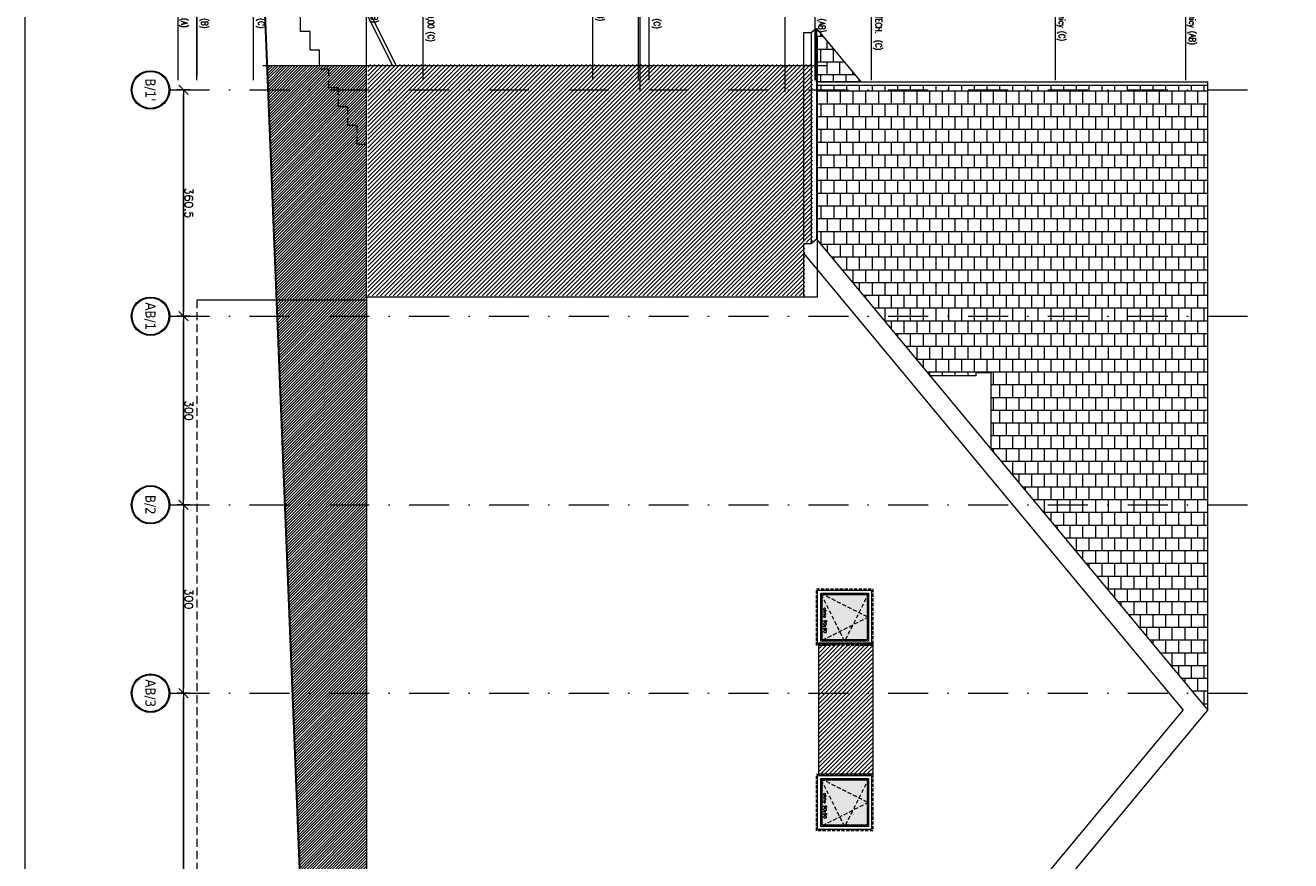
# Model space of a CAD drawing. Header units: millimetres. Extents: x 28291 to 177760, y -399809 to -170937.
# Tile 86 of 256: x 45142 to 47157, y -195206 to -193876. Entities that reach past the tile are written whole.
import ezdxf
from ezdxf.enums import TextEntityAlignment as Align

# ---------------------------------------------------------------- set-up
doc = ezdxf.new("R2010")
doc.units = ezdxf.units.MM
for name, pattern in [('CACHE', [9.525, 6.35, -3.175]), ('CARKOVANA', [7.5, 5, -2.5]), ('DASHDOT', [25.4, 12.7, -6.35, 0, -6.35]), ('HIDDEN', [9.525, 6.35, -3.175])]:
    doc.linetypes.add(name, pattern=pattern)
doc.layers.get('0').update_dxf_attribs({"lineweight": 0})
for name, color, linetype, lineweight in [('! opisy okien elewacja', 7, 'Continuous', 0), ('!! 0_ Istn-sciany', 3, 'Continuous', 30), ('!! 0_ WIDOK ELEWACJA', 4, 'Continuous', 0), ('!! 0_Istn-cienka', 4, 'Continuous', 9), ('!! 0_Osie', 1, 'DASHDOT', 13), ('!! 1  WYDZIELENIE PPOŻ', 252, 'Continuous', 0), ('!! 1_Hatch dach', 252, 'Continuous', 5), ('!! 2_NOWE OKNA WIDOk - remont', 140, 'Continuous', 5), ('!! 2_TYNK OBRYS', 252, 'Continuous', 13), ('!! wymiary osi', 250, 'Continuous', 9), ('0-osie-liniA', 14, 'DASHDOT', 5), ('0-osie-tx', 66, 'Continuous', 9), ('0-rzedne-blok', 62, 'Continuous', 13)]:
    doc.layers.add(name, color=color, linetype=linetype, lineweight=lineweight)
for name, color, linetype, lineweight, true_color in [('!! 0_ Istn-okna - wymienione', 9, 'Continuous', 13, 0x808080), ('!! 1_ELEWACJA KOLOR', 7, 'Continuous', 13, 0x6888bb), ('!! 2_ELEWACJA COKÓŁ', 9, 'Continuous', 13, 0x808080)]:
    doc.layers.add(name, color=color, linetype=linetype, lineweight=lineweight, true_color=true_color)
for name, color, linetype, lineweight, plot in [('!! 0_bloki rzędnych', 7, 'Continuous', 0, False), ('!! 0_ramki', 66, 'Continuous', 9, False), ('ND', 240, 'Continuous', 0, False)]:
    doc.layers.add(name, color=color, linetype=linetype, lineweight=lineweight, plot=plot)
doc.styles.add('DEUTSCH', font='SIMPLEX8')
doc.styles.add('SIMPLEX', font='simplex.shx', dxfattribs={"width": 0.77})
doc.styles.add('TAHOMA', font='tahoma.ttf')
doc.styles.add('TXT', font='simplex.shx')
doc.dimstyles.new('DIM50', dxfattribs={"dimscale": 5, "dimtxt": 2.5, "dimasz": 1.5, "dimexe": 0, "dimexo": 0, "dimgap": 0.5, "dimtad": 1, "dimdec": 4, "dimrnd": 0.5, "dimdsep": 46, "dimtxsty": 'TXT', "dimblk1": 'TICK1', "dimblk2": 'TICK1', "dimsah": 1, "dimcen": 0, "dimse1": 1, "dimse2": 1, "dimclrd": 1, "dimclre": 7, "dimclrt": 9, "dimadec": 0, "dimazin": 0, "dimtfac": 1, "dimtdec": 4, "dimtmove": 2, "dimatfit": 3, "dimldrblk": 'TICK1', "dimfxl": 1, "dimtolj": 1, "dimarcsym": 0})
doc.dimstyles.new('OL PB 100', dxfattribs={"dimscale": 4, "dimtxt": 3.5, "dimasz": 0.2, "dimexe": 10, "dimexo": 10, "dimgap": 0.5, "dimtad": 1, "dimdec": 1, "dimrnd": 0.5, "dimzin": 9, "dimdsep": 46, "dimtxsty": 'SIMPLEX', "dimblk": 'thick_MSz', "dimcen": 0.05, "dimdle": 8, "dimse1": 1, "dimse2": 1, "dimclrd": 256, "dimclre": 256, "dimclrt": 3, "dimadec": 1, "dimazin": 2, "dimtfac": 1, "dimtdec": 1, "dimtix": 1, "dimtofl": 0, "dimtmove": 2, "dimatfit": 3, "dimldrblk": 'thick_MSz', "dimfxl": 10, "dimfxlon": 1, "dimtolj": 1, "dimlwd": -1, "dimlwe": -1, "dimarcsym": 0})
pattern_1 = [(225, (287066.9747, -125227.0226), (3.367596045, -3.367596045), [])]

# ---------------------------------------------------------------- blocks, each defined once
blk = doc.blocks.new('thick_MSz')
for p, q in [((-10, 0), (10, 0)), ((0, 15), (0, -15))]:
    blk.add_line(p, q)
at = {"const_width": 2, "elevation": 2}
blk.add_lwpolyline([(-7.1, -7.1), (7.1, 7.1)], dxfattribs=at)
blk = doc.blocks.new('*D3793')
at = {"layer": 'DEFPOINTS', "color": 0, "ltscale": 100, "transparency": 16777216}
for p in [(15576.3, 8739.9), (15576.3, 8648.5), (15846.3, 8648.5)]:
    blk.add_point(p, dxfattribs=at)
at = {"layer": 'ND', "ltscale": 100, "transparency": 16777216}
blk.add_line((15845.5, 8739.9), (15577.1, 8739.9), dxfattribs=at)
at = {"layer": 'ND', "ltscale": 100, "transparency": 16777216, "xscale": 0.8, "yscale": 0.8, "zscale": 0.8}
for p, rotation in [((15576.3, 8739.9), 180.0000000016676), ((15846.3, 8739.9), 1.667546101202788e-09)]:
    blk.add_blockref('thick_MSz', p, dxfattribs=dict(at, rotation=rotation))
at = {"layer": 'ND', "color": 3, "ltscale": 100, "transparency": 16777216, "insert": (15711.3, 8748.9), "char_height": 14, "attachment_point": 5, "rotation": 0, "style": 'SIMPLEX'}
blk.add_mtext('\\A1;270', dxfattribs=at)
blk = doc.blocks.new('D_kota')
for p, q in [((8.7, 0), (8.7, 23)), ((-0.8, 15), (8.7, 15)), ((8.7, 0), (-0.8, 15))]:
    blk.add_line(p, q)
blk.add_lwpolyline([(-0.8, 15), (57.9, 15)])
at = {"style": 'DEUTSCH', "width": 0.8}
blk.add_attdef('POZ.ARCH', (7.3, 19.7), '', height=10, dxfattribs=at)
blk = doc.blocks.new('*D3794')
at = {"layer": 'DEFPOINTS', "color": 0, "ltscale": 100, "transparency": 16777216}
for p in [(15846.3, 8789.5), (14272.3, 8752.2), (15846.3, 8606.6)]:
    blk.add_point(p, dxfattribs=at)
at = {"layer": 'ND', "ltscale": 100, "transparency": 16777216}
blk.add_line((14273.1, 8789.5), (15845.5, 8789.5), dxfattribs=at)
at = {"layer": 'ND', "ltscale": 100, "transparency": 16777216, "xscale": 0.8, "yscale": 0.8, "zscale": 0.8}
for p, rotation in [((14272.3, 8789.5), 180.0000000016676), ((15846.3, 8789.5), 1.667517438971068e-09)]:
    blk.add_blockref('thick_MSz', p, dxfattribs=dict(at, rotation=rotation))
at = {"layer": 'ND', "color": 3, "ltscale": 100, "transparency": 16777216, "insert": (15065.7, 8799.5), "char_height": 14, "attachment_point": 5, "rotation": 0, "style": 'SIMPLEX'}
blk.add_mtext('\\A1;1574', dxfattribs=at)
blk = doc.blocks.new('*D3795')
at = {"layer": 'DEFPOINTS', "color": 0, "ltscale": 100, "transparency": 16777216}
for p in [(15216.3, 8739.9), (15216.3, 8648.5), (15576.3, 8648.5)]:
    blk.add_point(p, dxfattribs=at)
at = {"layer": 'ND', "ltscale": 100, "transparency": 16777216}
blk.add_line((15575.5, 8739.9), (15217.1, 8739.9), dxfattribs=at)
at = {"layer": 'ND', "ltscale": 100, "transparency": 16777216, "xscale": 0.8, "yscale": 0.8, "zscale": 0.8}
for p, rotation in [((15216.3, 8739.9), 180.0000000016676), ((15576.3, 8739.9), 1.667546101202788e-09)]:
    blk.add_blockref('thick_MSz', p, dxfattribs=dict(at, rotation=rotation))
at = {"layer": 'ND', "color": 3, "ltscale": 100, "transparency": 16777216, "insert": (15396.3, 8748.9), "char_height": 14, "attachment_point": 5, "rotation": 0, "style": 'SIMPLEX'}
blk.add_mtext('\\A1;360', dxfattribs=at)
blk = doc.blocks.new('*D3796')
at = {"layer": 'DEFPOINTS', "color": 0, "ltscale": 100, "transparency": 16777216}
for p in [(14862.3, 8739.9), (14862.3, 8648.6), (15216.3, 8648.5)]:
    blk.add_point(p, dxfattribs=at)
at = {"layer": 'ND', "ltscale": 100, "transparency": 16777216}
blk.add_line((15215.5, 8739.9), (14863.1, 8739.9), dxfattribs=at)
at = {"layer": 'ND', "ltscale": 100, "transparency": 16777216, "xscale": 0.8, "yscale": 0.8, "zscale": 0.8}
for p, rotation in [((14862.3, 8739.9), 180.0000000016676), ((15216.3, 8739.9), 1.667546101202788e-09)]:
    blk.add_blockref('thick_MSz', p, dxfattribs=dict(at, rotation=rotation))
at = {"layer": 'ND', "color": 3, "ltscale": 100, "transparency": 16777216, "insert": (15039.3, 8748.9), "char_height": 14, "attachment_point": 5, "rotation": 0, "style": 'SIMPLEX'}
blk.add_mtext('\\A1;354', dxfattribs=at)
blk = doc.blocks.new('*D3797')
at = {"layer": 'DEFPOINTS', "color": 0, "ltscale": 100, "transparency": 16777216}
for p in [(14272.3, 8739.9), (14272.3, 8693), (14862.3, 8648.6)]:
    blk.add_point(p, dxfattribs=at)
at = {"layer": 'ND', "ltscale": 100, "transparency": 16777216}
blk.add_line((14861.5, 8739.9), (14273.1, 8739.9), dxfattribs=at)
at = {"layer": 'ND', "ltscale": 100, "transparency": 16777216, "xscale": 0.8, "yscale": 0.8, "zscale": 0.8}
for p, rotation in [((14272.3, 8739.9), 180.0000000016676), ((14862.3, 8739.9), 1.667546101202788e-09)]:
    blk.add_blockref('thick_MSz', p, dxfattribs=dict(at, rotation=rotation))
at = {"layer": 'ND', "color": 3, "ltscale": 100, "transparency": 16777216, "insert": (14567.3, 8748.9), "char_height": 14, "attachment_point": 5, "rotation": 0, "style": 'SIMPLEX'}
blk.add_mtext('\\A1;590', dxfattribs=at)
blk = doc.blocks.new('*D3798')
at = {"layer": 'DEFPOINTS', "color": 0, "ltscale": 100, "transparency": 16777216}
for p in [(15486.3, 8710.4), (15486.3, 8648.5), (15756.3, 8648.5)]:
    blk.add_point(p, dxfattribs=at)
at = {"layer": 'ND', "ltscale": 100, "transparency": 16777216}
blk.add_line((15755.5, 8710.4), (15487.1, 8710.4), dxfattribs=at)
at = {"layer": 'ND', "ltscale": 100, "transparency": 16777216, "xscale": 0.8, "yscale": 0.8, "zscale": 0.8}
for p, rotation in [((15486.3, 8710.4), 180.0000000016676), ((15756.3, 8710.4), 1.667546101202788e-09)]:
    blk.add_blockref('thick_MSz', p, dxfattribs=dict(at, rotation=rotation))
at = {"layer": 'ND', "color": 3, "ltscale": 100, "transparency": 16777216, "insert": (15621.3, 8719.4), "char_height": 14, "attachment_point": 5, "rotation": 0, "style": 'SIMPLEX'}
blk.add_mtext('\\A1;270', dxfattribs=at)
blk = doc.blocks.new('*D3799')
at = {"layer": 'DEFPOINTS', "color": 0, "ltscale": 100, "transparency": 16777216}
for p in [(15126.3, 8710.4), (15126.3, 8648.5), (15486.3, 8648.5)]:
    blk.add_point(p, dxfattribs=at)
at = {"layer": 'ND', "ltscale": 100, "transparency": 16777216}
blk.add_line((15485.5, 8710.4), (15127.1, 8710.4), dxfattribs=at)
at = {"layer": 'ND', "ltscale": 100, "transparency": 16777216, "xscale": 0.8, "yscale": 0.8, "zscale": 0.8, "rotation": 180}
blk.add_blockref('thick_MSz', (15126.3, 8710.4), dxfattribs=at)
at = {"layer": 'ND', "ltscale": 100, "transparency": 16777216, "xscale": 0.8, "yscale": 0.8, "zscale": 0.8}
blk.add_blockref('thick_MSz', (15486.3, 8710.4), dxfattribs=at)
at = {"layer": 'ND', "color": 3, "ltscale": 100, "transparency": 16777216, "insert": (15306.3, 8701.4), "char_height": 14, "attachment_point": 5, "rotation": 180, "style": 'SIMPLEX'}
blk.add_mtext('\\A1;360', dxfattribs=at)
blk = doc.blocks.new('*D3791')
at = {"layer": 'DEFPOINTS', "color": 0, "ltscale": 100, "transparency": 16777216}
for p in [(14772.3, 8709.4), (14772.3, 8648.5), (15126.3, 8648.5)]:
    blk.add_point(p, dxfattribs=at)
at = {"layer": 'ND', "ltscale": 100, "transparency": 16777216}
blk.add_line((15125.5, 8709.4), (14773.1, 8709.4), dxfattribs=at)
at = {"layer": 'ND', "ltscale": 100, "transparency": 16777216, "xscale": 0.8, "yscale": 0.8, "zscale": 0.8, "rotation": 180}
blk.add_blockref('thick_MSz', (14772.3, 8709.4), dxfattribs=at)
at = {"layer": 'ND', "ltscale": 100, "transparency": 16777216, "xscale": 0.8, "yscale": 0.8, "zscale": 0.8}
blk.add_blockref('thick_MSz', (15126.3, 8709.4), dxfattribs=at)
at = {"layer": 'ND', "color": 3, "ltscale": 100, "transparency": 16777216, "insert": (14949.3, 8700.4), "char_height": 14, "attachment_point": 5, "rotation": 180, "style": 'SIMPLEX'}
blk.add_mtext('\\A1;354', dxfattribs=at)
blk = doc.blocks.new('*D3792')
at = {"layer": 'DEFPOINTS', "color": 0, "ltscale": 100, "transparency": 16777216}
for p in [(14479.8, 8709.4), (14479.8, 8593.5), (14772.3, 8593.5)]:
    blk.add_point(p, dxfattribs=at)
at = {"layer": 'ND', "ltscale": 100, "transparency": 16777216}
blk.add_line((14771.5, 8709.4), (14480.6, 8709.4), dxfattribs=at)
at = {"layer": 'ND', "ltscale": 100, "transparency": 16777216, "xscale": 0.8, "yscale": 0.8, "zscale": 0.8, "rotation": 180}
blk.add_blockref('thick_MSz', (14479.8, 8709.4), dxfattribs=at)
at = {"layer": 'ND', "ltscale": 100, "transparency": 16777216, "xscale": 0.8, "yscale": 0.8, "zscale": 0.8}
blk.add_blockref('thick_MSz', (14772.3, 8709.4), dxfattribs=at)
at = {"layer": 'ND', "color": 3, "ltscale": 100, "transparency": 16777216, "insert": (14626.1, 8718.4), "char_height": 14, "attachment_point": 5, "style": 'SIMPLEX'}
blk.add_mtext('\\A1;292.5', dxfattribs=at)
blk = doc.blocks.new('okno 90x90')
at = {"layer": '!! 1_Hatch dach', "true_color": 0x575757}
h = blk.add_hatch(dxfattribs=at)
h.set_pattern_fill('DOTS', color=251)
h.set_pattern_definition([(0, (-9634.3096, -11214.1331), (0.79375, 1.5875), [0, -1.5875])])
h.paths.add_polyline_path([(7, 79), (79, 79), (79, 7), (7, 7)])
at = {"layer": '!! 0_ Istn-okna - wymienione', "linetype": 'CARKOVANA', "lineweight": 5}
blk.add_lwpolyline([(-2, 88), (88, 88), (88, -2), (-2, -2)], close=True, dxfattribs=at)
at = {"layer": '!! 0_ Istn-okna - wymienione'}
for points in [[(0, 86), (86, 86), (86, 0), (0, 0)], [(5, 81), (81, 81), (81, 5), (5, 5)], [(7, 79), (79, 79), (79, 7), (7, 7)]]:
    blk.add_lwpolyline(points, close=True, dxfattribs=at)
at = {"layer": '!! 1_Hatch dach', "color": 251, "linetype": 'CACHE', "true_color": 0x575757}
for points in [[(5, 5), (43, 81), (81, 5)], [(5, 81), (81, 43), (5, 5)]]:
    blk.add_lwpolyline(points, dxfattribs=at)
at = {"insert": (28.1, 14.4), "char_height": 5, "attachment_point": 1, "style": 'TXT'}
blk.add_mtext_dynamic_manual_height_columns('okno 90x90', width=52.63, gutter_width=75, heights=[0], dxfattribs=at)
blk = doc.blocks.new('*U80')
h = blk.add_hatch(color=256)
edge = h.paths.add_edge_path()
edge.add_arc((0, 0), 30.6, 0, 360)
edge = h.paths.add_edge_path(flags=17)
edge.add_arc((0, 0), 29.4, 0, 360)
for radius in [30.6, 29.4]:
    blk.add_circle((0, 0), radius)
at = {"style": 'TAHOMA', "flags": 8}
blk.add_attdef('ANSICHTSNUMMER', text='', height=16, dxfattribs=at).set_placement((0, 0), align=Align.MIDDLE_CENTER)
blk = doc.blocks.new('BLOK OSIE ZACH')
at = {"layer": '0-osie-liniA', "ltscale": 5}
for points in [[(36765.2, -193978.8), (38511.8, -193978.8)], [(36765.2, -194339.1), (38511.8, -194339.1)], [(36765.2, -194639.1), (38511.8, -194639.1)], [(36765.2, -194939.1), (38511.8, -194939.1)]]:
    blk.add_lwpolyline(points, dxfattribs=at)
at = {"layer": '0-osie-tx'}
ref = blk.add_blockref('*U80', (36734.6, -193978.8), dxfattribs=dict(at, rotation=90))
ref.add_attrib('ANSICHTSNUMMER', "B/1'", dxfattribs={"layer": '0', "height": 16, "rotation": 270, "style": 'TAHOMA', "flags": 8}).set_placement((36734.6, -193978.8), align=Align.MIDDLE_CENTER)
ref = blk.add_blockref('*U80', (36734.6, -194339.1), dxfattribs=dict(at, rotation=90))
ref.add_attrib('ANSICHTSNUMMER', 'AB/1', dxfattribs={"layer": '0', "height": 16, "rotation": 270, "style": 'TAHOMA', "flags": 8}).set_placement((36734.6, -194339.1), align=Align.MIDDLE_CENTER)
ref = blk.add_blockref('*U80', (36734.6, -194639.1), dxfattribs=dict(at, rotation=90))
ref.add_attrib('ANSICHTSNUMMER', 'B/2', dxfattribs={"layer": '0', "height": 16, "rotation": 270, "style": 'TAHOMA', "flags": 8}).set_placement((36734.6, -194639.1), align=Align.MIDDLE_CENTER)
ref = blk.add_blockref('*U80', (36734.6, -194939.1), dxfattribs=dict(at, rotation=90))
ref.add_attrib('ANSICHTSNUMMER', 'AB/3', dxfattribs={"layer": '0', "height": 16, "rotation": 270, "style": 'TAHOMA', "flags": 8}).set_placement((36734.6, -194939.1), align=Align.MIDDLE_CENTER)
blk = doc.blocks.new('TICK1')
at = {"color": 2}
blk.add_line((-1, -1), (1, 1), dxfattribs=at)
at = {"color": 0}
for p, q in [((0, 0), (-1, 0)), ((0, -1.4), (0, 1.4))]:
    blk.add_line(p, q, dxfattribs=at)
blk = doc.blocks.new('*D3680')
at = {"layer": '!! wymiary osi', "color": 1, "lineweight": -2, "transparency": 16777216}
blk.add_line((45394, -193986.3), (45394, -194331.6), dxfattribs=at)
at = {"layer": 'DEFPOINTS', "color": 0, "transparency": 16777216}
for p in [(45372.3, -193978.8), (45372.3, -194339.1), (45394, -194339.1)]:
    blk.add_point(p, dxfattribs=at)
at = {"layer": '!! wymiary osi', "color": 1, "lineweight": -2, "transparency": 16777216, "xscale": 7.5, "yscale": 7.5, "zscale": 7.5}
for p, rotation in [((45394, -193978.8), 90), ((45394, -194339.1), 270)]:
    blk.add_blockref('TICK1', p, dxfattribs=dict(at, rotation=rotation))
at = {"layer": '!! wymiary osi', "color": 9, "transparency": 16777216, "insert": (45402.7, -194158.9), "char_height": 12.5, "attachment_point": 5, "rotation": 270, "style": 'TXT'}
blk.add_mtext('\\A1;360.5', dxfattribs=at)
blk = doc.blocks.new('*D3681')
at = {"layer": '!! wymiary osi', "color": 1, "lineweight": -2, "transparency": 16777216}
blk.add_line((45394, -194346.6), (45394, -194631.6), dxfattribs=at)
at = {"layer": 'DEFPOINTS', "color": 0, "transparency": 16777216}
for p in [(45372.3, -194339.1), (45394, -194639.1), (45394, -194639.1)]:
    blk.add_point(p, dxfattribs=at)
at = {"layer": '!! wymiary osi', "color": 1, "lineweight": -2, "transparency": 16777216, "xscale": 7.5, "yscale": 7.5, "zscale": 7.5}
for p, rotation in [((45394, -194339.1), 90), ((45394, -194639.1), 270)]:
    blk.add_blockref('TICK1', p, dxfattribs=dict(at, rotation=rotation))
at = {"layer": '!! wymiary osi', "color": 9, "transparency": 16777216, "insert": (45402.7, -194489.1), "char_height": 12.5, "attachment_point": 5, "rotation": 270, "style": 'TXT'}
blk.add_mtext('\\A1;300', dxfattribs=at)
blk = doc.blocks.new('*D3682')
at = {"layer": '!! wymiary osi', "color": 1, "lineweight": -2, "transparency": 16777216}
blk.add_line((45394, -194646.6), (45394, -194931.6), dxfattribs=at)
at = {"layer": 'DEFPOINTS', "color": 0, "transparency": 16777216}
for p in [(45394, -194639.1), (45394, -194939.1), (45394, -194939.1)]:
    blk.add_point(p, dxfattribs=at)
at = {"layer": '!! wymiary osi', "color": 1, "lineweight": -2, "transparency": 16777216, "xscale": 7.5, "yscale": 7.5, "zscale": 7.5}
for p, rotation in [((45394, -194639.1), 90), ((45394, -194939.1), 270)]:
    blk.add_blockref('TICK1', p, dxfattribs=dict(at, rotation=rotation))
at = {"layer": '!! wymiary osi', "color": 9, "transparency": 16777216, "insert": (45402.7, -194789.1), "char_height": 12.5, "attachment_point": 5, "rotation": 270, "style": 'TXT'}
blk.add_mtext('\\A1;300', dxfattribs=at)
blk = doc.blocks.new('*D3683')
at = {"layer": '!! wymiary osi', "color": 1, "lineweight": -2, "transparency": 16777216}
blk.add_line((45394, -194946.6), (45394, -195592.6), dxfattribs=at)
at = {"layer": 'DEFPOINTS', "color": 0, "transparency": 16777216}
for p in [(45394, -194939.1), (45394, -195600.1), (45394, -195600.1)]:
    blk.add_point(p, dxfattribs=at)
at = {"layer": '!! wymiary osi', "color": 1, "lineweight": -2, "transparency": 16777216, "xscale": 7.5, "yscale": 7.5, "zscale": 7.5}
for p, rotation in [((45394, -194939.1), 90), ((45394, -195600.1), 270)]:
    blk.add_blockref('TICK1', p, dxfattribs=dict(at, rotation=rotation))
at = {"layer": '!! wymiary osi', "color": 9, "transparency": 16777216, "insert": (45402.7, -195269.6), "char_height": 12.5, "attachment_point": 5, "rotation": 270, "style": 'TXT'}
blk.add_mtext('\\A1;661', dxfattribs=at)
blk = doc.blocks.new('rzędne elewacje 2')
at = {"layer": '0-rzedne-blok'}
for p, q in [((45385.6, -192844.4), (45385.6, -192773.7)), ((45385.6, -192907), (45385.6, -192784.5)), ((45415.6, -192907), (45415.6, -192784.5)), ((45505.6, -192907), (45505.6, -192784.5)), ((45685.6, -192907), (45685.6, -192784.5)), ((45775.6, -192907), (45775.6, -192784.5)), ((46045.6, -192907), (46045.6, -192784.5)), ((46135.6, -192907), (46135.6, -192784.5)), ((46399.6, -192907), (46399.6, -192784.5)), ((46489.6, -192907), (46489.6, -192784.5)), ((46782.1, -192907), (46782.1, -192784.5)), ((46989.6, -192907), (46989.6, -192784.5)), ((45385.6, -193153), (45385.6, -192973.3)), ((45415.6, -193153), (45415.6, -192973.3)), ((45505.6, -193153), (45505.6, -192973.3)), ((45685.6, -193153), (45685.6, -192973.3)), ((45775.6, -193153), (45775.6, -192973.3)), ((46045.6, -193153), (46045.6, -192973.3)), ((46135.6, -193153), (46135.6, -192973.3)), ((46399.6, -193153), (46399.6, -192973.3)), ((46489.6, -193153), (46489.6, -192973.3)), ((46782.1, -193153), (46782.1, -192973.3)), ((46989.6, -193153), (46989.6, -192973.3)), ((46118.7, -193153), (46118.7, -192990.2)), ((46352, -193153), (46352, -192990.2))]:
    blk.add_line(p, q, dxfattribs=at)
ref = blk.add_blockref('D_kota', (45386.4, -192760.2), dxfattribs=dict(at, xscale=1.250000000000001, yscale=1.250000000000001, zscale=1.250000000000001, rotation=269.9999999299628))
ref.add_attrib('POZ.ARCH', '- 3,90', (45411, -192749.3), dxfattribs={"layer": '0', "height": 12.5, "rotation": 270, "style": 'DEUTSCH', "width": 0.8})
ref = blk.add_blockref('D_kota', (46399.6, -192804.7), dxfattribs=dict(at, xscale=1.250000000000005, yscale=1.250000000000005, zscale=1.250000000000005, rotation=269.9999999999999))
ref.add_attrib('POZ.ARCH', '+6,24', (46424.2, -192793.8), dxfattribs={"layer": '0', "height": 12.5, "rotation": 270, "style": 'DEUTSCH', "width": 0.8})
ref = blk.add_blockref('D_kota', (46489.6, -192804.7), dxfattribs=dict(at, xscale=1.250000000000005, yscale=1.250000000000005, zscale=1.250000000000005, rotation=269.9999999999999))
ref.add_attrib('POZ.ARCH', '+7,14', (46514.2, -192793.8), dxfattribs={"layer": '0', "height": 12.5, "rotation": 270, "style": 'DEUTSCH', "width": 0.8})
ref = blk.add_blockref('D_kota', (46782.1, -192809.5), dxfattribs=dict(at, xscale=1.250000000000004, yscale=1.250000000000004, zscale=1.250000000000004, rotation=269.9999999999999))
ref.add_attrib('POZ.ARCH', '+ 10.59', (46806.7, -192798.7), dxfattribs={"layer": '0', "height": 12.5, "rotation": 270, "style": 'DEUTSCH', "width": 0.8})
ref = blk.add_blockref('D_kota', (46989.6, -192809.5), dxfattribs=dict(at, xscale=1.250000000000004, yscale=1.250000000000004, zscale=1.250000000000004, rotation=269.9999999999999))
ref.add_attrib('POZ.ARCH', '+ 12,50', (47014.2, -192798.7), dxfattribs={"layer": '0', "height": 12.5, "rotation": 270, "style": 'DEUTSCH', "width": 0.8})
ref = blk.add_blockref('D_kota', (45415.6, -192814.4), dxfattribs=dict(at, xscale=1.250000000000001, yscale=1.250000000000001, zscale=1.250000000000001, rotation=269.9999999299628))
ref.add_attrib('POZ.ARCH', '- 3,60', (45440.2, -192803.6), dxfattribs={"layer": '0', "height": 12.5, "rotation": 270, "style": 'DEUTSCH', "width": 0.8})
ref = blk.add_blockref('D_kota', (45505.6, -192814.4), dxfattribs=dict(at, xscale=1.250000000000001, yscale=1.250000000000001, zscale=1.250000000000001, rotation=269.9999999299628))
ref.add_attrib('POZ.ARCH', '- 2,70', (45530.2, -192803.6), dxfattribs={"layer": '0', "height": 12.5, "rotation": 270, "style": 'DEUTSCH', "width": 0.8})
ref = blk.add_blockref('D_kota', (45685.6, -192819.8), dxfattribs=dict(at, xscale=1.250000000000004, yscale=1.250000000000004, zscale=1.250000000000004, rotation=269.9999999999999))
ref.add_attrib('POZ.ARCH', '- 0,90  ', (45710.2, -192809), dxfattribs={"layer": '0', "height": 12.5, "rotation": 270, "style": 'DEUTSCH', "width": 0.8})
ref = blk.add_blockref('D_kota', (45775.6, -192819.8), dxfattribs=dict(at, xscale=1.250000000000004, yscale=1.250000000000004, zscale=1.250000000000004, rotation=269.9999999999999))
ref.add_attrib('POZ.ARCH', '%%p 0,00  = 431,45 m.n.p.m', (45800.2, -192809), dxfattribs={"layer": '0', "height": 12.5, "rotation": 270, "style": 'DEUTSCH', "width": 0.8})
ref = blk.add_blockref('D_kota', (46046.1, -192814.4), dxfattribs=dict(at, xscale=1.250000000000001, yscale=1.250000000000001, zscale=1.250000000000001, rotation=269.9999999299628))
ref.add_attrib('POZ.ARCH', '+ 2,70', (46070.7, -192803.6), dxfattribs={"layer": '0', "height": 12.5, "rotation": 270, "style": 'DEUTSCH', "width": 0.8})
ref = blk.add_blockref('D_kota', (46136.1, -192814.4), dxfattribs=dict(at, xscale=1.250000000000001, yscale=1.250000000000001, zscale=1.250000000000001, rotation=269.9999999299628))
ref.add_attrib('POZ.ARCH', '+ 3,60', (46160.7, -192803.6), dxfattribs={"layer": '0', "height": 12.5, "rotation": 270, "style": 'DEUTSCH', "width": 0.8})
at = {"layer": '0-rzedne-blok', "style": 'SIMPLEX', "width": 0.77}
for s, p in [('POZIOM -1 (A)', (45390.6, -192990.1, 0)), ('POZIOM -1 (B)', (45423, -192990.4, 0)), ('POZIOM -1 (C)', (45513, -192990.4, 0)), ('PARTER  (AB)', (45693, -192991.2, 0)), ('POZIOM  %%P0,00 (C)', (45783, -192991.2, 0)), ('PIĘTRO  (AB)', (46053, -192991.2, 0)), ('okap  (c)', (46121.3, -192990.2)), ('PODDASZE  (C)', (46143, -192991.2, 0)), ('okap  (AB)', (46352, -192990.2)), ('PODDASZE  (AB)', (46405.6, -192991.2, 0)), ('PODDASZE TECH.  (C)', (46495.6, -192991.2, 0)), ('POZIOM kalnicy (C)', (46787.8, -192991.2, 0)), ('POZIOM kalnicy (AB)', (46995.3, -192991.2, 0))]:
    blk.add_text(s, height=10, rotation=270, dxfattribs=at).set_placement(p)
blk = doc.blocks.new('POZIOMY BLOK')
for p, q in [((14909.91, 9009.49), (14909.91, 8828.06)), ((15140.67, 9009.49), (15140.67, 8828.06)), ((15756.32, 8984.49), (15756.32, 8664.25)), ((15846.32, 8984.49), (15846.32, 8664.25)), ((15876.32, 8984.49), (15876.32, 8664.25)), ((14272.32, 8962.8), (14272.32, 8693.05)), ((14479.8, 8962.8), (14479.8, 8693.05)), ((14772.32, 8962.8), (14772.32, 8693.05)), ((14862.32, 8962.8), (14862.32, 8693.05)), ((15126.32, 8934), (15126.32, 8664.25)), ((15216.32, 8934), (15216.32, 8664.25)), ((15486.32, 8934), (15486.32, 8664.25)), ((15576.32, 8934), (15576.32, 8664.25)), ((15876.32, 8682.25), (15876.32, 8611.49))]:
    blk.add_line(p, q)
at = {"layer": '0-rzedne-blok'}
ref = blk.add_blockref('D_kota', (15125.85, 8652.26), dxfattribs=dict(at, xscale=1.250000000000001, yscale=1.250000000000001, zscale=1.250000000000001, rotation=89.99999992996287))
ref.add_attrib('POZ.ARCH', '+ 3,60', (15101.27, 8641.44), dxfattribs={"layer": '0', "height": 12.5, "rotation": 90, "style": 'DEUTSCH', "width": 0.8})
ref = blk.add_blockref('D_kota', (15215.85, 8652.26), dxfattribs=dict(at, xscale=1.250000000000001, yscale=1.250000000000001, zscale=1.250000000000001, rotation=89.99999992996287))
ref.add_attrib('POZ.ARCH', '+ 2,70', (15191.27, 8641.44), dxfattribs={"layer": '0', "height": 12.5, "rotation": 90, "style": 'DEUTSCH', "width": 0.8})
ref = blk.add_blockref('D_kota', (15486.32, 8657.67), dxfattribs=dict(at, xscale=1.250000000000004, yscale=1.250000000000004, zscale=1.250000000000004, rotation=90))
ref.add_attrib('POZ.ARCH', '%%p 0,00  ', (15461.74, 8646.85), dxfattribs={"layer": '0', "height": 12.5, "rotation": 90, "style": 'DEUTSCH', "width": 0.8})
ref = blk.add_blockref('D_kota', (15576.32, 8657.67), dxfattribs=dict(at, xscale=1.250000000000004, yscale=1.250000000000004, zscale=1.250000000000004, rotation=90))
ref.add_attrib('POZ.ARCH', '- 0,90  ', (15551.74, 8646.85), dxfattribs={"layer": '0', "height": 12.5, "rotation": 90, "style": 'DEUTSCH', "width": 0.8})
ref = blk.add_blockref('D_kota', (15756.32, 8652.26), dxfattribs=dict(at, xscale=1.250000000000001, yscale=1.250000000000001, zscale=1.250000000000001, rotation=89.99999992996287))
ref.add_attrib('POZ.ARCH', '- 2,70', (15731.74, 8641.44), dxfattribs={"layer": '0', "height": 12.5, "rotation": 90, "style": 'DEUTSCH', "width": 0.8})
ref = blk.add_blockref('D_kota', (15846.32, 8652.26), dxfattribs=dict(at, xscale=1.250000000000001, yscale=1.250000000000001, zscale=1.250000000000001, rotation=89.99999992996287))
ref.add_attrib('POZ.ARCH', '- 3,60', (15821.74, 8641.44), dxfattribs={"layer": '0', "height": 12.5, "rotation": 90, "style": 'DEUTSCH', "width": 0.8})
ref = blk.add_blockref('D_kota', (14272.32, 8647.32), dxfattribs=dict(at, xscale=1.250000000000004, yscale=1.250000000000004, zscale=1.250000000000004, rotation=90))
ref.add_attrib('POZ.ARCH', '+ 12,50', (14247.74, 8636.49), dxfattribs={"layer": '0', "height": 12.5, "rotation": 90, "style": 'DEUTSCH', "width": 0.8})
ref = blk.add_blockref('D_kota', (14479.8, 8647.32), dxfattribs=dict(at, xscale=1.250000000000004, yscale=1.250000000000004, zscale=1.250000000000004, rotation=90))
ref.add_attrib('POZ.ARCH', '+ 10.59', (14455.22, 8636.49), dxfattribs={"layer": '0', "height": 12.5, "rotation": 90, "style": 'DEUTSCH', "width": 0.8})
ref = blk.add_blockref('D_kota', (14772.32, 8642.51), dxfattribs=dict(at, xscale=1.250000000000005, yscale=1.250000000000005, zscale=1.250000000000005, rotation=90))
ref.add_attrib('POZ.ARCH', '+7,14', (14747.74, 8631.68), dxfattribs={"layer": '0', "height": 12.5, "rotation": 90, "style": 'DEUTSCH', "width": 0.8})
ref = blk.add_blockref('D_kota', (14862.32, 8642.51), dxfattribs=dict(at, xscale=1.250000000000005, yscale=1.250000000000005, zscale=1.250000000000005, rotation=90))
ref.add_attrib('POZ.ARCH', '+6,24', (14837.74, 8631.68), dxfattribs={"layer": '0', "height": 12.5, "rotation": 90, "style": 'DEUTSCH', "width": 0.8})
ref = blk.add_blockref('D_kota', (15875.5, 8597.99), dxfattribs=dict(at, xscale=1.250000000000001, yscale=1.250000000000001, zscale=1.250000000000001, rotation=89.99999992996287))
ref.add_attrib('POZ.ARCH', '- 3,90', (15850.92, 8587.16), dxfattribs={"layer": '0', "height": 12.5, "rotation": 90, "style": 'DEUTSCH', "width": 0.8})
at = {"style": 'SIMPLEX', "width": 0.77}
for s, p in [('POZIOM kalnicy (AB)', (14266.63, 8829.03, -0.04)), ('PODDASZE TECH.  (C)', (14766.35, 8829.03, -0.04)), ('POZIOM kalnicy (C)', (14474.11, 8829.03, -0.04)), ('PODDASZE  (AB)', (14856.35, 8829.03, -0.04)), ('POZIOM  %%P0,00 (C)', (15478.99, 8829.03, -0.04)), ('PODDASZE  (C)', (15118.99, 8829.03, -0.04)), ('PIĘTRO  (AB)', (15208.99, 8829.03, -0.04)), ('PARTER  (AB)', (15568.99, 8829.03, -0.04)), ('POZIOM -1 (C)', (15748.99, 8828.23, -0.04)), ('POZIOM -1 (B)', (15838.99, 8828.23, -0.04)), ('POZIOM -1 (A)', (15871.38, 8827.97, -0.04)), ('okap  (AB)', (14909.91, 8828.06)), ('okap  (c)', (15140.67, 8828.06))]:
    blk.add_text(s, height=10, rotation=90, dxfattribs=at).set_placement(p)
at = {"layer": 'ND', "ltscale": 100}
dim = blk.add_linear_dim(base=(15846.32, 8789.48), p1=(14272.32, 8752.23), p2=(15846.32, 8606.6), angle=180, dimstyle='OL PB 100', dxfattribs=at)
dim.commit()
dim.dimension.update_dxf_attribs({"geometry": '*D3794', "text_midpoint": (15065.71, 8799.48), "dimtype": 160})
for base, p1, p2, picture, middle in [((14272.32, 8739.89), (14862.32, 8648.65), (14272.32, 8693.05), '*D3797', (14567.32, 8748.89)), ((14862.32, 8739.89), (15216.32, 8648.52), (14862.32, 8648.65), '*D3796', (15039.32, 8748.89)), ((15216.32, 8739.89), (15576.32, 8648.52), (15216.32, 8648.52), '*D3795', (15396.32, 8748.89)), ((15576.32, 8739.89), (15846.32, 8648.52), (15576.32, 8648.52), '*D3793', (15711.32, 8748.89)), ((15486.32, 8710.39), (15756.32, 8648.52), (15486.32, 8648.52), '*D3798', (15621.32, 8719.39)), ((14772.32, 8709.43), (15126.32, 8648.52), (14772.32, 8648.52), '*D3791', (14949.32, 8700.43)), ((15126.32, 8710.39), (15486.32, 8648.52), (15126.32, 8648.52), '*D3799', (15306.32, 8701.39))]:
    dim = blk.add_linear_dim(base=base, p1=p1, p2=p2, angle=180, dimstyle='OL PB 100', dxfattribs=at)
    dim.commit()
    dim.dimension.update_dxf_attribs({"geometry": picture, "text_midpoint": middle})
dim = blk.add_linear_dim(base=(14479.8, 8709.43), p1=(14772.32, 8593.49), p2=(14479.8, 8593.49), dimstyle='OL PB 100', dxfattribs=at)
dim.commit()
dim.dimension.update_dxf_attribs({"geometry": '*D3792', "text_midpoint": (14626.06, 8718.43)})

msp = doc.modelspace()

# ---------------------------------------------------------------- hatches: boundary and pattern name
at = {"layer": '!! 1_ELEWACJA KOLOR', "true_color": 0x4f5358}
h = msp.add_hatch(dxfattribs=at)
h.set_pattern_fill('ANSI31', color=251, scale=1.5, angle=-180)
h.set_pattern_definition(pattern_1)
h.paths.add_polyline_path([(45687.62419, -193938.5883), (45687.62419, -194306.5883), (46383.23548, -194306.5883), (46383.23548, -194221.5883), (46395.22407, -194221.5883), (46395.22407, -193938.5883)])
h.paths.add_polyline_path([(45777.49514, -193795.54125), (45777.49514, -193948.60673), (45801.10633, -193948.60673), (45801.10633, -193795.54125)], flags=9)
h = msp.add_hatch(dxfattribs=at)
h.set_pattern_fill('ANSI31', color=251, scale=1.5, angle=-180)
h.set_pattern_definition(pattern_1)
h.paths.add_polyline_path([(46491.62419, -194859.0883), (46491.62419, -195068.0883), (46405.62419, -195068.0883), (46405.62419, -194859.0883)])
at = {"layer": '!! 1_Hatch dach'}
h = msp.add_hatch(dxfattribs=at)
h.set_pattern_fill('AR-B88', color=8, scale=0.1)
h.set_pattern_definition([(0, (67938.474, -208996.977), (0, 20.32), []), (90, (67938.474, -208996.977), (-10.16, 20.32), [20.32, -20.32])])
h.paths.add_polyline_path([(47024.64434, -193971.13942), (46403.12419, -193971.13942), (46403.12419, -194217.89373), (46582.64235, -194434.00018), (46655.64434, -194434.00018), (46655.64434, -194429.00018), (46679.73675, -194429.00018), (46679.73675, -194550.88377), (47024.64434, -194966.0883)])
h.paths.add_polyline_path([(46488.13825, -193797.54125), (46488.13825, -193985.16608), (46511.74943, -193985.16608), (46511.74943, -193797.54125)], flags=9)
h = msp.add_hatch(dxfattribs=at)
h.set_pattern_fill('AR-B88', color=8, scale=0.1)
h.set_pattern_definition([(0, (-21135.024, 0), (0, 20.32), []), (90, (-21135.024, 0), (-10.16, 20.32), [20.32, -20.32])])
h.paths.add_polyline_path([(46472.6487, -193966.13942), (46401.86788, -193966.13942), (46401.86788, -193880.93248)])
at = {"layer": '!! 2_ELEWACJA COKÓŁ', "true_color": 0x2b2b2c}
h = msp.add_hatch(dxfattribs=at)
h.set_pattern_fill('ANSI31', color=250)
h.paths.add_polyline_path([(45685.62419, -193940.5883), (45527.68064, -193940.5883), (45542.72096, -194313.5883), (45685.62419, -194313.5883), (45685.62419, -194308.5883)])
h = msp.add_hatch(dxfattribs=at)
h.set_pattern_fill('ANSI31', color=250)
h.paths.add_polyline_path([(45685.62419, -194313.5883), (45542.72096, -194313.5883), (45595.62419, -195625.5883), (45685.62419, -195625.5883)])

# ---------------------------------------------------------------- linework, layer by layer
at = {"layer": '! opisy okien elewacja'}
msp.add_lwpolyline([(46472.6487, -193966.13942), (46401.86788, -193966.13942), (46401.86788, -193880.93248)], close=True, dxfattribs=at)
msp.add_lwpolyline([(46401.86788, -194216.38137), (46401.86788, -194216.38137)], dxfattribs=at)
at = {"layer": '!! 0_ Istn-sciany'}
msp.add_lwpolyline([(45595.62419, -195625.5883), (45520.62419, -193765.5883), (45520.62419, -193613.94125)], dxfattribs=at)
at = {"layer": '!! 0_ WIDOK ELEWACJA'}
for points in [[(45610.62419, -193940.5883), (45610.62419, -193915.5883), (45595.62419, -193915.5883), (45595.62419, -193885.5883), (45580.62419, -193885.5883), (45580.62419, -193855.5883), (45565.62419, -193855.5883), (45565.62419, -193825.5883), (45550.62419, -193825.5883), (45550.62419, -193795.5883), (45535.62419, -193795.5883), (45535.62419, -193765.5883), (45520.62419, -193765.5883)], [(45733.12419, -193940.5883), (45645.62419, -193765.5883)], [(45727.53402, -193940.5883), (45642.53402, -193770.5883)], [(46401.86788, -193880.93248), (46393.22407, -193888.13942), (46381.23548, -193888.13942), (46381.23548, -194219.89244)], [(46393.22407, -193888.13942), (46393.22407, -194223.5883)], [(46401.86788, -193880.93248), (46472.6487, -193966.13942)], [(46401.86788, -193880.93248), (46401.86788, -194216.38137)], [(46403.12419, -193895.5883), (46403.12419, -194308.5883)], [(46419.34485, -193940.5883), (45520.62419, -193940.5883)], [(45685.62419, -194308.5883), (45685.62419, -193940.5883)], [(46401.86788, -193966.13942), (47024.64434, -193966.13942)], [(47024.64434, -194966.0883), (47024.64434, -193966.13942)], [(46401.86788, -193971.13942), (47024.64434, -193971.13942)], [(46401.86788, -194216.38137), (46393.22407, -194223.5883), (46381.23548, -194223.5883), (46381.23548, -194308.5883)], [(46401.86788, -194216.38137), (46393.22407, -194223.5883), (46381.23548, -194223.5883), (46381.23548, -194308.5883)], [(46401.86788, -194216.38137), (47024.64434, -194966.0883)], [(46401.86788, -194216.38137), (47024.64434, -194966.0883)], [(46381.23548, -194238.49325), (46985.64375, -194966.0883)], [(45685.62419, -194308.5883), (45685.62419, -195630.5883)], [(46403.12419, -194308.5883), (45685.62419, -194308.5883)], [(45685.62419, -194313.5883), (45415.62419, -194313.5883)], [(46679.73675, -194552.41535), (46679.73675, -194429.00018), (46655.64434, -194429.00018), (46655.64434, -194434.00018), (46581.00588, -194434.00018)], [(46381.23548, -195693.68336), (46985.64375, -194966.0883)], [(46401.86788, -195715.79524), (47024.64434, -194966.0883)]]:
    msp.add_lwpolyline(points, dxfattribs=at)
at = {"layer": '!! 0_Istn-cienka', "linetype": 'HIDDEN', "ltscale": 2}
for points in [[(45685.62419, -194065.5883), (45670.62419, -194065.5883), (45670.62419, -194035.5883), (45655.62419, -194035.5883), (45655.62419, -194005.5883), (45640.62419, -194005.5883), (45640.62419, -193975.5883), (45625.62419, -193975.5883), (45625.62419, -193945.5883), (45610.62419, -193945.5883)], [(45685.62419, -194308.5883), (45685.62419, -194065.5883)], [(45415.62419, -194313.5883), (45415.62419, -195625.5883)]]:
    msp.add_lwpolyline(points, dxfattribs=at)
at = {"layer": '!! 0_ramki'}
msp.add_lwpolyline([(45142.29781, -193459.491), (47489.33396, -193459.491), (47489.33396, -200343.15805), (45142.29781, -200343.15805)], close=True, dxfattribs=at)
at = {"layer": '!! 2_TYNK OBRYS'}
msp.add_lwpolyline([(46491.62419, -194859.0883), (46491.62419, -195068.0883), (46405.62419, -195068.0883), (46405.62419, -194859.0883)], close=True, dxfattribs=at)

# ---------------------------------------------------------------- block references
at = {"layer": '!! 0_bloki rzędnych', "linetype": 'Continuous', "rotation": 180}
msp.add_blockref('POZIOMY BLOK', (61261.94669, -184972.4486), dxfattribs=at)
at = {"layer": '!! 0_Osie'}
msp.add_blockref('BLOK OSIE ZACH', (8607.0345, 0), dxfattribs=at)
at = {"layer": '!! 1  WYDZIELENIE PPOŻ'}
msp.add_blockref('rzędne elewacje 2', (0, -810.28479), dxfattribs=at)
at = {"layer": '!! 2_NOWE OKNA WIDOk - remont', "rotation": 270}
for p in [(46403.62419, -194775.0883), (46403.62419, -195070.0883)]:
    msp.add_blockref('okno 90x90', p, dxfattribs=at)

# ---------------------------------------------------------------- dimensions: what is measured, and where the dimension line sits
at = {"layer": '!! wymiary osi'}
dim = msp.add_aligned_dim(p1=(45372.26259, -193978.7797), p2=(45372.26259, -194339.0883), distance=21.70881, dimstyle='DIM50', dxfattribs=at)
dim.commit()
dim.dimension.update_dxf_attribs({"geometry": '*D3680', "text_midpoint": (45402.7214, -194158.934)})
for base, p1, p2, picture, middle in [((45393.9714, -194639.0883), (45372.26259, -194339.0883), (45393.9714, -194639.0883), '*D3681', (45402.7214, -194489.0883)), ((45393.9714, -194939.0883), (45393.9714, -194639.0883), (45393.9714, -194939.0883), '*D3682', (45402.7214, -194789.0883)), ((45393.9714, -195600.0883), (45393.9714, -194939.0883), (45393.9714, -195600.0883), '*D3683', (45402.7214, -195269.5883))]:
    dim = msp.add_linear_dim(base=base, p1=p1, p2=p2, angle=90, dimstyle='DIM50', dxfattribs=at)
    dim.commit()
    dim.dimension.update_dxf_attribs({"geometry": picture, "text_midpoint": middle})

doc.saveas('drawing.dxf')
